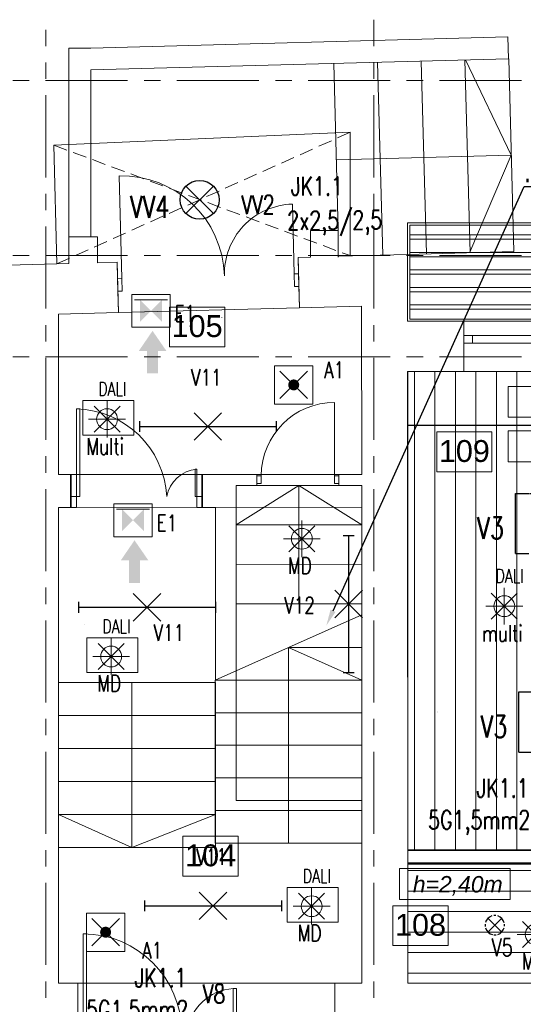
# Model space of a CAD drawing. Header units: millimetres. Extents: x 71658 to 298332, y -154437 to -30421.
# Tile 128 of 155: x 90892 to 95496, y -52785 to -43784. Entities that reach past the tile are written whole.
import ezdxf
from ezdxf import colors
from ezdxf.entities.mleader import LeaderData, LeaderLine
from ezdxf.enums import TextEntityAlignment as Align
from ezdxf.math import Vec2, Vec3

# ---------------------------------------------------------------- set-up
doc = ezdxf.new("R2010")
doc.units = ezdxf.units.MM
doc.header["$LTSCALE"] = 500
doc.header["$MEASUREMENT"] = 0
for name, pattern in [('Center', [48, 30, -6, 6, -6]), ('DASHED2', [0.375, 0.25, -0.125]), ('Solid Line', [0])]:
    doc.linetypes.add(name, pattern=pattern)
doc.layers.get('0').update_dxf_attribs({"color": 250, "lineweight": 5})
doc.layers.get('Defpoints').update_dxf_attribs({"lineweight": 9})
for name, color, linetype, lineweight in [('A-02-PEENJOON', 7, 'Continuous', 0), ('A-04-JÄMEJOON', 7, 'Continuous', 35), ('A-06-TELJED', 253, 'Center', 0), ('A-09-TEKST', 7, 'Continuous', 0), ('A-13-UKS', 250, 'Continuous', 5), ('A-_ROOMNAME_A', 251, 'Continuous', 9), ('Dim', 8, 'Continuous', 0), ('DR', 250, 'Continuous', 9), ('SA_Ripplagi', 45, 'Continuous', 9), ('SEINAD', 7, 'Continuous', 13), ('TREPP', 252, 'Continuous', 9), ('VAL_TING', 7, 'Continuous', 18), ('VAL_TXT', 5, 'Continuous', 15), ('WN', 7, 'Continuous', 0)]:
    doc.layers.add(name, color=color, linetype=linetype, lineweight=lineweight)
doc.styles.add('arial narrow', font='ARIALN.TTF', dxfattribs={"height": 180})
doc.styles.add('Arial_3', font='arial.ttf', dxfattribs={"height": 200})
doc.styles.add('ELEKTER', font='romans.shx', dxfattribs={"width": 0.75})
doc.styles.add('OmaText', font='tahoma.ttf')
doc.styles.add('romans', font='romans.shx')
doc.dimstyles.new('Dim', dxfattribs={"dimscale": 0.8, "dimtxt": 0.25, "dimasz": 0.2, "dimexe": 0.15, "dimexo": 0.05, "dimgap": 0, "dimtad": 0, "dimzin": 1, "dimtxsty": 'romans', "dimblk": 'NONE', "dimcen": 2.5, "dimse1": 1, "dimse2": 1, "dimsd1": 1, "dimsd2": 1, "dimclrt": 256, "dimadec": 0, "dimazin": 0, "dimtfac": 1, "dimtmove": 0, "dimatfit": 3, "dimldrblk": 'NONE', "dimfxl": 1, "dimarcsym": 0})

# ---------------------------------------------------------------- blocks, each defined once
blk = doc.blocks.new('*D16')
at = {"layer": 'Defpoints', "color": 0, "transparency": 16777216}
for p in [(94438.4, -47001), (94439.1, -52591), (94711.4, -52591)]:
    blk.add_point(p, dxfattribs=at)
at = {"layer": 'SEINAD', "transparency": 16777216, "insert": (94711.1, -50112.9), "char_height": 0.2, "attachment_point": 5, "rotation": 270.00698, "style": 'romans'}
blk.add_mtext('5590,00', dxfattribs=at)
blk = doc.blocks.new('_None')
blk = doc.blocks.new('*D20')
at = {"layer": 'Defpoints', "color": 0, "transparency": 16777216}
for p in [(94018.3, -46241.4), (91248.2, -46315.8), (94024.5, -46470.6)]:
    blk.add_point(p, dxfattribs=at)
at = {"layer": 'Dim', "transparency": 16777216, "insert": (92740.4, -46505.1), "char_height": 0.2, "attachment_point": 5, "rotation": 1.53963, "style": 'romans'}
blk.add_mtext('2771,13', dxfattribs=at)
blk = doc.blocks.new('*D21')
at = {"layer": 'Defpoints', "color": 0, "transparency": 16777216}
for p in [(94018.3, -46401.7), (93812.5, -47942.6), (94018.5, -47942.6)]:
    blk.add_point(p, dxfattribs=at)
at = {"layer": 'SEINAD', "transparency": 16777216, "insert": (93812.4, -46959.3), "char_height": 0.2, "attachment_point": 5, "rotation": 270.00636, "style": 'romans'}
blk.add_mtext('1540,87', dxfattribs=at)
blk = doc.blocks.new('*D22')
at = {"layer": 'Defpoints', "color": 0, "transparency": 16777216}
for p in [(91248.2, -48242.6), (91248.2, -52591), (91484.8, -52591)]:
    blk.add_point(p, dxfattribs=at)
at = {"layer": 'Dim', "transparency": 16777216, "insert": (91484.8, -49312.2), "char_height": 0.2, "attachment_point": 5, "rotation": 90, "style": 'romans'}
blk.add_mtext('4348,38', dxfattribs=at)
blk = doc.blocks.new('Double Window 22')
at = {"layer": 'WN', "color": 7, "linetype": 'Solid Line', "lineweight": 13}
for p, q in [((-1.05, 0.26), (1.05, 0.26)), ((-1.05, 0), (-1.05, 0.26)), ((1.05, 0), (1.05, 0.26)), ((-1.05, 0), (-0.97, 0)), ((-1.05, -0.07), (-1.05, 0)), ((-1.05, -0.07), (-1.05, 0)), ((-0.97, 0), (-0.97, -0.07)), ((-0.97, 0), (-0.04, 0)), ((-0.04, -0.07), (-0.04, 0)), ((-0.04, 0), (0, 0)), ((0, 0), (0.04, 0)), ((0.04, 0), (0.04, -0.07)), ((0.04, 0), (0.97, 0)), ((0.97, -0.07), (0.97, 0)), ((0.97, 0), (1.05, 0)), ((1.05, -0.07), (1.05, 0)), ((1.05, -0.07), (1.05, 0)), ((-0.97, -0.07), (-1.05, -0.07)), ((-1.05, -0.2), (-1.05, -0.07)), ((-0.04, -0.07), (-0.97, -0.07)), ((0, -0.07), (-0.04, -0.07)), ((0.04, -0.07), (0, -0.07)), ((0.97, -0.07), (0.04, -0.07)), ((1.05, -0.07), (0.97, -0.07)), ((1.05, -0.2), (1.05, -0.07)), ((-1.05, -0.2), (1.05, -0.2))]:
    blk.add_line(p, q, dxfattribs=at)
blk = doc.blocks.new('*D47')
at = {"layer": 'Defpoints', "color": 0, "transparency": 16777216}
for p in [(97096.9, -52244.8), (94326.8, -52319.2), (97103.1, -52474)]:
    blk.add_point(p, dxfattribs=at)
at = {"layer": 'Dim', "transparency": 16777216, "insert": (95819, -52508.5), "char_height": 0.2, "attachment_point": 5, "rotation": 1.53963, "style": 'romans'}
blk.add_mtext('2771,13', dxfattribs=at)
blk = doc.blocks.new('TELG')
at = {"layer": 'A-06-TELJED', "ltscale": 0.05}
for p, q in [((129079.2, -44341), (85658.8, -44341)), ((129079.2, -45941), (85658.8, -45941)), ((129079.2, -46866), (85658.8, -46866))]:
    blk.add_line(p, q, dxfattribs=at)
for points in [[(94130.1, -62025.6), (94130.1, -43784.2)], [(91130.1, -62025.6), (91130.1, -43876.7)]]:
    blk.add_lwpolyline(points, dxfattribs=at)
blk = doc.blocks.new('uks1200')
at = {"layer": 'A-13-UKS'}
for points in [[(132481.7, -53041), (132511.7, -53041), (132511.7, -52241), (132481.7, -52241)], [(133581.7, -53041), (133566.7, -53041), (133566.7, -52791), (133581.7, -52791)], [(132431.7, -53141), (132481.7, -53141), (132481.7, -53041), (132431.7, -53041)], [(133631.7, -53141), (133581.7, -53141), (133581.7, -53041), (133631.7, -53041)]]:
    blk.add_lwpolyline(points, close=True, dxfattribs=at)
for centre, radius, start, end in [((132463.3, -53085.3), 844.5, 3.00683, 88.75266), ((133613, -53101.7), 312.2, 95.75076, 168.7941)]:
    blk.add_arc(centre, radius, start, end, dxfattribs=at)
blk = doc.blocks.new('*U313')
for points in [[(-950, -50), (-1000, -50), (-1000, 50), (-950, 50)], [(0, -50), (-50, -50), (-50, 50), (0, 50)], [(-50, -50), (-80, -50), (-80, -950), (-50, -950)]]:
    blk.add_lwpolyline(points, close=True)
blk.add_arc((-50, -50), 900, 180, 270)
blk = doc.blocks.new('SU-17')
at = {"layer": 'A-13-UKS', "color": 250, "linetype": 'Continuous', "lineweight": 13}
for p, q in [((91435.7, 28366.1), (92435.7, 28366.1)), ((91475.7, 28366.1), (91475.7, 28296.1)), ((92435.7, 28296.1), (91435.7, 28296.1))]:
    blk.add_line(p, q, dxfattribs=at)
at = {"layer": 'A-13-UKS'}
for points in [[(92485.7, 28396.1), (92515.7, 28396.1), (92515.7, 28796.1), (92485.7, 28796.1)], [(92435.7, 28396.1), (92485.7, 28396.1), (92485.7, 28296.1), (92435.7, 28296.1)]]:
    blk.add_lwpolyline(points, close=True, dxfattribs=at)
blk.add_arc((92488.7, 28347.3), 449.6, 6.22715, 86.56065, dxfattribs=at)
at = {"layer": 'A-13-UKS', "xscale": -1, "rotation": 180.0016573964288}
blk.add_blockref('*U313', (93935.7, 28346.1), dxfattribs=at)
blk = doc.blocks.new('ET1736')
at = {"color": 104, "true_color": 0x029e21}
for p, q in [((50, 175), (350, 175)), ((50, 175), (50, -175)), ((99.5, 150.5), (99.5, -150.5)), ((350, -175), (350, 175)), ((50, -175), (350, -175))]:
    blk.add_line(p, q, dxfattribs=at)
blk.add_solid([(99.5, 100), (299.5, 100), (299.5, -100), (99.5, -100)], dxfattribs=at)
at = {"layer": 'Defpoints', "color": 104, "true_color": 0x029e21}
for p in [(200, 175), (50, 0), (350, 0), (200, -175)]:
    blk.add_point(p, dxfattribs=at)
at = {"style": 'ELEKTER'}
for tag, p in [('TÄHIS', (400, 370)), ('RAAM', (400, 370)), ('KÕRGUS', (-190, 230))]:
    blk.add_attdef(tag, text='', height=125, dxfattribs=at).set_placement(p, align=Align.MIDDLE)
blk = doc.blocks.new('ET1737')
at = {"color": 94}
for p, q in [((-175, 175), (175, 175)), ((-175, 175), (-175, -175)), ((-125.5, -125.5), (125.5, 125.5)), ((125.5, -125.5), (-125.5, 125.5)), ((175, -175), (175, 175)), ((-175, -175), (175, -175))]:
    blk.add_line(p, q, dxfattribs=at)
at = {"color": 94, "const_width": 50}
blk.add_lwpolyline([(-25, 0, 1), (25, 0, 1)], format="xyb", close=True, dxfattribs=at)
at = {"layer": 'Defpoints', "color": 94}
for p in [(0, 175), (-175, 0), (175, 0), (0, -175)]:
    blk.add_point(p, dxfattribs=at)
at = {"style": 'ELEKTER'}
for tag, p in [('TÄHIS', (225, 370)), ('RAAM', (225, 370)), ('KÕRGUS', (-415, 230))]:
    blk.add_attdef(tag, text='', height=125, dxfattribs=at).set_placement(p, align=Align.MIDDLE)
blk = doc.blocks.new('ET1635')
at = {"lineweight": 30}
for p, q in [((-125.5, -125.5), (125.5, 125.5)), ((125.5, -125.5), (-125.5, 125.5)), ((-625, 50), (-625, -50)), ((-625, 0), (625, 0)), ((625, 50), (625, -50))]:
    blk.add_line(p, q, dxfattribs=at)
at = {"layer": 'Defpoints', "lineweight": 30}
blk.add_point((0, 0), dxfattribs=at)
at = {"lineweight": 30, "style": 'ELEKTER'}
for tag, p in [('TÄHIS', (470, 210)), ('RAAM', (470, 210)), ('KÕRGUS', (-865, 150))]:
    blk.add_attdef(tag, text='', height=125, dxfattribs=at).set_placement(p, align=Align.MIDDLE)
blk = doc.blocks.new('ET1673')
at = {"lineweight": 30}
for p, q in [((-298.4, -278.9), (-298.4, 272)), ((-298.4, 272), (-175.1, 272)), ((-168.3, 272), (-147.9, 272)), ((-120.9, 272), (120.5, 272)), ((147.9, 272), (168.3, 272)), ((175.9, 272), (298.4, 272)), ((298.4, -278.9), (298.4, 272)), ((-128, -128), (128, 128)), ((128, -128), (-128, 128)), ((-298.4, -278.9), (-175.1, -278.9)), ((-151.5, -278.9), (-133.1, -278.9)), ((-107.7, -278.9), (106.2, -278.9)), ((133.1, -278.9), (151.5, -278.9)), ((177.1, -278.9), (298.4, -278.9))]:
    blk.add_line(p, q, dxfattribs=at)
at = {"layer": 'Defpoints', "lineweight": 30}
blk.add_point((0, 0), dxfattribs=at)
at = {"lineweight": 30, "style": 'ELEKTER'}
for tag, p in [('KÕRGUS', (-565, 446.2)), ('TÄHIS', (320, 506.2)), ('RAAM', (320, 506.2))]:
    blk.add_attdef(tag, text='', height=125, dxfattribs=at).set_placement(p, align=Align.MIDDLE)
blk = doc.blocks.new('ET1461')
for p, q in [((-166, -166), (166, 166)), ((166, -166), (-166, 166)), ((0, -235), (0, 235)), ((-235, 0), (235, 0))]:
    blk.add_line(p, q)
blk.add_circle((0, 0), 133)
at = {"layer": 'Defpoints'}
for p in [(0, 133), (-133, 0), (133, 0), (0, -133)]:
    blk.add_point(p, dxfattribs=at)
at = {"style": 'ELEKTER'}
for tag, p in [('TÄHIS', (140, 280)), ('KÕRGUS', (-330, 140)), ('RAAM', (140, 280))]:
    blk.add_attdef(tag, text='', height=125, dxfattribs=at).set_placement(p, align=Align.MIDDLE)
blk = doc.blocks.new('ET1531')
at = {"lineweight": 30}
for p, q in [((-126, -126), (126, 126)), ((126, -126), (-126, 126))]:
    blk.add_line(p, q, dxfattribs=at)
for start, end in [(174.4102, 186.7945), (108.6778, 164.7713), (83.2108, 96.3663), (15.0251, 71.5651), (354.5728, 5.9776), (196.1167, 255.6843), (264.933, 278.0449), (287.9456, 345.1647)]:
    blk.add_arc((0, 0), 178, start, end, dxfattribs=at)
at = {"layer": 'Defpoints', "lineweight": 30}
blk.add_point((-1, -1), dxfattribs=at)
at = {"lineweight": 30, "style": 'ELEKTER'}
for tag, p in [('TÄHIS', (194, 364)), ('RAAM', (194, 364)), ('KÕRGUS', (-411, 204))]:
    blk.add_attdef(tag, text='', height=125, dxfattribs=at).set_placement(p, align=Align.MIDDLE)
blk = doc.blocks.new('ET1863')
blk.add_lwpolyline([(-312.5, 0, 0, 0, -1), (0, 0, 0, 0, -1), (-312.5, 0, 0, 31.25, 0), (-445.3125, 0, 0, 0, 0), (-593.75, 0, 0, 0, 0)], format="xyseb")
at = {"style": 'ELEKTER'}
for tag, p in [('KILP', (-346.25, 45)), ('JUHT', (-346.25, -170))]:
    blk.add_attdef(tag, text='', height=125, dxfattribs=at).set_placement(p, align=Align.RIGHT)
blk.add_attdef('NIMI', text='', height=125, dxfattribs=at).set_placement((-156.25, 0), align=Align.MIDDLE)
blk = doc.blocks.new('ET1513')
at = {"lineweight": 30}
for p, q in [((-125.5, -125.5), (125.5, 125.5)), ((125.5, -125.5), (-125.5, 125.5))]:
    blk.add_line(p, q, dxfattribs=at)
blk.add_circle((0, 0), 177.5, dxfattribs=at)
at = {"layer": 'Defpoints', "lineweight": 30}
blk.add_point((-0.5, -0.5), dxfattribs=at)
at = {"lineweight": 30, "style": 'ELEKTER'}
for tag, p in [('TÄHIS', (194.5, 364.5)), ('RAAM', (194.5, 364.5)), ('KÕRGUS', (-410.5, 204.5))]:
    blk.add_attdef(tag, text='', height=125, dxfattribs=at).set_placement(p, align=Align.MIDDLE)
blk = doc.blocks.new('VALGUSTID')
at = {"layer": 'VAL_TING', "true_color": 0x029e21}
for points in [[(215607.3, -33722.3), (215479.8, -33537.8), (215353.8, -33722.3), (215429.3, -33722.3), (215429.3, -33926.8), (215530.3, -33926.8), (215530.3, -33722.3)], [(215442.5, -35636.8), (215315, -35452.3), (215189, -35636.8), (215264.5, -35636.8), (215264.5, -35841.3), (215365.5, -35841.3), (215365.5, -35636.8)]]:
    blk.add_hatch(color=104, dxfattribs=at).paths.add_polyline_path(points)
at = {"layer": 'VAL_TING'}
for points in [[(214841.8, -34490.4), (215307.8, -34490.4), (215307.8, -34174.4), (214841.8, -34174.4)], [(214878.8, -36659.6), (215344.8, -36659.6), (215344.8, -36343.6), (214878.8, -36343.6)], [(216711.6, -38942.4), (217177.6, -38942.4), (217177.6, -38626.4), (216711.6, -38626.4)]]:
    blk.add_lwpolyline(points, close=True, dxfattribs=at)
at = {"layer": 'VAL_TING', "lineweight": 30, "ltscale": 100}
ref = blk.add_blockref('ET1863', (216225, -32386.2), dxfattribs=dict(at, xscale=1.400000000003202, yscale=1.400000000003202, zscale=1.400000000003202, rotation=180.4845715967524))
ref.add_attrib('NIMI', 'VV2', dxfattribs={"layer": 'VAL_TXT', "height": 170, "rotation": 0.48457, "style": 'ELEKTER', "width": 0.75}).set_placement((216443.7, -32384.3), align=Align.MIDDLE)
ref.add_attrib('KILP', 'JK1.1', dxfattribs={"layer": 'VAL_TXT', "height": 170, "rotation": 0.48457, "style": 'ELEKTER', "width": 0.75}).set_placement((216743.8, -32132.2), align=Align.TOP_LEFT)
ref.add_attrib('JUHT', '2x2,5/2,5', dxfattribs={"layer": 'VAL_TXT', "height": 170, "rotation": 0.48457, "style": 'ELEKTER', "width": 0.75}).set_placement((216710.2, -32445.1), align=Align.TOP_LEFT)
ref = blk.add_blockref('ET1513', (215910.6, -32340.5), dxfattribs=at)
ref.add_attrib('TÄHIS', 'VV4', dxfattribs={"layer": 'VAL_TXT', "lineweight": 30, "height": 200, "style": 'ELEKTER', "width": 0.75}).set_placement((215454.1, -32404), align=Align.MIDDLE)
at = {"layer": 'VAL_TING'}
ref = blk.add_blockref('ET1736', (215465.3, -33154.9), dxfattribs=dict(at, rotation=270))
ref.add_attrib('TÄHIS', 'E1', dxfattribs={"layer": 'VAL_TXT', "height": 150, "style": 'ELEKTER', "width": 0.75}).set_placement((215776.1, -33380.2), align=Align.MIDDLE)
ref = blk.add_blockref('ET1737', (216770.6, -34031.9), dxfattribs=dict(at, rotation=270))
ref.add_attrib('TÄHIS', 'A1', dxfattribs={"layer": 'VAL_TXT', "height": 150, "style": 'ELEKTER', "width": 0.75}).set_placement((217140.6, -33894.9), align=Align.MIDDLE)
at = {"layer": 'VAL_TING', "lineweight": 30, "ltscale": 100}
ref = blk.add_blockref('ET1635', (215984.6, -34412.3), dxfattribs=at)
ref.add_attrib('TÄHIS', 'V11', dxfattribs={"layer": 'VAL_TXT', "lineweight": 30, "height": 150, "style": 'ELEKTER', "width": 0.75}).set_placement((215972.1, -33963.5), align=Align.MIDDLE)
at = {"layer": 'VAL_TING'}
ref = blk.add_blockref('ET1461', (215064.3, -34345.5), dxfattribs=dict(at, xscale=0.7167999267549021, yscale=0.7167999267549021, zscale=0.7168000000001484))
ref.add_attrib('TÄHIS', 'DALI', dxfattribs={"layer": 'VAL_TXT', "height": 125, "style": 'ELEKTER', "width": 0.75}).set_placement((215112.4, -34068.2), align=Align.MIDDLE)
ref.add_attrib('KÕRGUS', 'Multi', dxfattribs={"layer": 'VAL_TXT', "height": 150, "style": 'ELEKTER', "width": 0.75}).set_placement((215047.1, -34591.1), align=Align.MIDDLE)
at = {"layer": 'VAL_TING', "lineweight": 30, "ltscale": 100}
ref = blk.add_blockref('ET1673', (219095.2, -35295.2, 2400), dxfattribs=at)
ref.add_attrib('TÄHIS', 'V3', dxfattribs={"layer": 'VAL_TXT', "lineweight": 30, "height": 200, "style": 'ELEKTER', "width": 0.75}).set_placement((218570.9, -35339.8, 4900), align=Align.MIDDLE)
at = {"layer": 'VAL_TING'}
ref = blk.add_blockref('ET1736', (215300.6, -35069.3), dxfattribs=dict(at, rotation=270))
ref.add_attrib('TÄHIS', 'E1', dxfattribs={"layer": 'VAL_TXT', "height": 150, "style": 'ELEKTER', "width": 0.75}).set_placement((215611.3, -35294.7), align=Align.MIDDLE)
ref = blk.add_blockref('ET1461', (216844.8, -35438.4, 2400), dxfattribs=dict(at, xscale=0.7167999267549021, yscale=0.7167999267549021, zscale=0.7168000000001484))
ref.add_attrib('KÕRGUS', 'MD', dxfattribs={"layer": 'VAL_TXT', "height": 150, "style": 'ELEKTER', "width": 0.75}).set_placement((216827.6, -35684, 2400), align=Align.MIDDLE)
at = {"layer": 'VAL_TING', "lineweight": 30, "ltscale": 100}
ref = blk.add_blockref('ET1635', (217272.9, -36034.5), dxfattribs=dict(at, rotation=90))
ref.add_attrib('TÄHIS', 'V12', dxfattribs={"layer": 'VAL_TXT', "lineweight": 30, "height": 150, "style": 'ELEKTER', "width": 0.75}).set_placement((216824.2, -36047), align=Align.MIDDLE)
at = {"layer": 'VAL_TING'}
ref = blk.add_blockref('ET1461', (218695.5, -36054.5, 2400), dxfattribs=dict(at, xscale=0.7167999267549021, yscale=0.7167999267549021, zscale=0.7168000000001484))
ref.add_attrib('TÄHIS', 'DALI', dxfattribs={"layer": 'VAL_TXT', "height": 125, "style": 'ELEKTER', "width": 0.75}).set_placement((218743.7, -35777.3, 2400), align=Align.MIDDLE)
ref.add_attrib('KÕRGUS', 'multi', dxfattribs={"layer": 'VAL_TXT', "height": 150, "style": 'ELEKTER', "width": 0.75}).set_placement((218678.3, -36300.2, 2400), align=Align.MIDDLE)
at = {"layer": 'VAL_TING', "lineweight": 30, "ltscale": 100}
ref = blk.add_blockref('ET1635', (215429.1, -36064.7), dxfattribs=at)
ref.add_attrib('TÄHIS', 'V11', dxfattribs={"layer": 'VAL_TXT', "lineweight": 30, "height": 150, "style": 'ELEKTER', "width": 0.75}).set_placement((215630.3, -36297.7), align=Align.MIDDLE)
at = {"layer": 'VAL_TING'}
ref = blk.add_blockref('ET1461', (215101.3, -36514.7), dxfattribs=dict(at, xscale=0.7167999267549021, yscale=0.7167999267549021, zscale=0.7168000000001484))
ref.add_attrib('TÄHIS', 'DALI', dxfattribs={"layer": 'VAL_TXT', "height": 125, "style": 'ELEKTER', "width": 0.75}).set_placement((215149.5, -36237.5), align=Align.MIDDLE)
ref.add_attrib('KÕRGUS', 'MD', dxfattribs={"layer": 'VAL_TXT', "height": 150, "style": 'ELEKTER', "width": 0.75}).set_placement((215084.1, -36760.4), align=Align.MIDDLE)
at = {"layer": 'VAL_TING', "lineweight": 30, "ltscale": 100}
ref = blk.add_blockref('ET1673', (219125.8, -37110.8, 2400), dxfattribs=at)
ref.add_attrib('TÄHIS', 'V3', dxfattribs={"layer": 'VAL_TXT', "lineweight": 30, "height": 200, "style": 'ELEKTER', "width": 0.75}).set_placement((218601.5, -37155.4, 4900), align=Align.MIDDLE)
ref = blk.add_blockref('ET1863', (219374.7, -37861.5, 5450), dxfattribs=dict(at, xscale=1.320000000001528, yscale=1.320000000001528, zscale=1.320000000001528))
ref.add_attrib('NIMI', 'V9', dxfattribs={"layer": 'VAL_TXT', "height": 170, "style": 'ELEKTER', "width": 0.75}).set_placement((219168.4, -37861.5, 5450), align=Align.MIDDLE)
ref.add_attrib('KILP', 'JK1.1', dxfattribs={"layer": 'VAL_TXT', "height": 170, "style": 'ELEKTER', "width": 0.75}).set_placement((218917.6, -37802.1, 5450), align=Align.RIGHT)
ref.add_attrib('JUHT', '5G1,5mm2', dxfattribs={"layer": 'VAL_TXT', "height": 170, "style": 'ELEKTER', "width": 0.75}).set_placement((218933.2, -38092.5, 5450), align=Align.RIGHT)
ref = blk.add_blockref('ET1635', (216032.9, -38793.7), dxfattribs=at)
ref.add_attrib('TÄHIS', 'V11', dxfattribs={"layer": 'VAL_TXT', "lineweight": 30, "height": 150, "style": 'ELEKTER', "width": 0.75}).set_placement((216020.4, -38344.9), align=Align.MIDDLE)
at = {"layer": 'VAL_TING'}
ref = blk.add_blockref('ET1461', (216934.1, -38797.5), dxfattribs=dict(at, xscale=0.7167999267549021, yscale=0.7167999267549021, zscale=0.7168000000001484))
ref.add_attrib('TÄHIS', 'DALI', dxfattribs={"layer": 'VAL_TXT', "height": 125, "style": 'ELEKTER', "width": 0.75}).set_placement((216982.3, -38520.2), align=Align.MIDDLE)
ref.add_attrib('KÕRGUS', 'MD', dxfattribs={"layer": 'VAL_TXT', "height": 150, "style": 'ELEKTER', "width": 0.75}).set_placement((216916.9, -39043.1), align=Align.MIDDLE)
ref = blk.add_blockref('ET1737', (215050.9, -39034.8), dxfattribs=dict(at, rotation=270))
ref.add_attrib('TÄHIS', 'A1', dxfattribs={"layer": 'VAL_TXT', "height": 150, "style": 'ELEKTER', "width": 0.75}).set_placement((215476.6, -39201.5), align=Align.MIDDLE)
at = {"layer": 'VAL_TING', "lineweight": 30, "ltscale": 100}
ref = blk.add_blockref('ET1531', (218608.8, -38971.1), dxfattribs=dict(at, xscale=0.5, yscale=0.5, zscale=0.5))
ref.add_attrib('TÄHIS', 'V5', dxfattribs={"layer": 'VAL_TXT', "lineweight": 30, "height": 160, "style": 'ELEKTER', "width": 0.75}).set_placement((218677.3, -39172.6), align=Align.MIDDLE)
at = {"layer": 'VAL_TING'}
ref = blk.add_blockref('ET1461', (218982.3, -39054.9), dxfattribs=dict(at, xscale=0.7167999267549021, yscale=0.7167999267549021, zscale=0.7168000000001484))
ref.add_attrib('KÕRGUS', 'MD', dxfattribs={"layer": 'VAL_TXT', "height": 150, "style": 'ELEKTER', "width": 0.75}).set_placement((218965.2, -39300.6), align=Align.MIDDLE)
at = {"layer": 'VAL_TING', "lineweight": 30, "ltscale": 100}
ref = blk.add_blockref('ET1863', (216248.2, -39597.4, 3050), dxfattribs=dict(at, xscale=1.320000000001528, yscale=1.320000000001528, zscale=1.320000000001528))
ref.add_attrib('NIMI', 'V8', dxfattribs={"layer": 'VAL_TXT', "height": 170, "style": 'ELEKTER', "width": 0.75}).set_placement((216041.9, -39597.4, 3050), align=Align.MIDDLE)
ref.add_attrib('KILP', 'JK1.1', dxfattribs={"layer": 'VAL_TXT', "height": 170, "style": 'ELEKTER', "width": 0.75}).set_placement((215791.1, -39538, 3050), align=Align.RIGHT)
ref.add_attrib('JUHT', '5G1,5mm2', dxfattribs={"layer": 'VAL_TXT', "height": 170, "style": 'ELEKTER', "width": 0.75}).set_placement((215806.7, -39828.4, 3050), align=Align.RIGHT)

msp = doc.modelspace()

# ---------------------------------------------------------------- block references
at = {"layer": 'A-06-TELJED'}
msp.add_blockref('TELG', (0, 0), dxfattribs=at)

# ---------------------------------------------------------------- next in the draw order: hatches: boundary and pattern name
at = {"layer": 'SA_Ripplagi'}
h = msp.add_hatch(dxfattribs=at)
h.set_pattern_fill('ANSI31', color=256, scale=1500, angle=45, style=0)
h.paths.add_polyline_path([(99074.457, -48700.997), (100866.16, -48700.997), (100866.16, -50973.935), (99074.457, -50973.935)])
h.paths.add_polyline_path([(97166.982, -48700.997), (98958.457, -48700.997), (98958.457, -50974.477), (97166.982, -50974.477)])
h.paths.add_polyline_path([(97050.982, -47000.997), (94438.377, -47000.997), (94438.377, -51374.997), (97050.982, -51374.997)])
edge = h.paths.add_edge_path()
edge.add_line((100981.932, -47000.997), (103708.991, -47000.997))
edge.add_line((103708.991, -47000.997), (103708.991, -48566.997))
edge.add_line((103708.991, -48566.997), (104328.99, -48566.997))
edge.add_line((104328.99, -48566.997), (104329.675, -50972.949))
edge.add_line((104329.675, -50972.949), (100982.16, -50973.259))
edge.add_line((100982.16, -50973.259), (100981.855, -47000.997))
h.paths.add_polyline_path([(97167.797, -48584.983), (97167.74, -47000.997), (97167.059, -47000.997), (97167.116, -48584.983)])
h.paths.add_polyline_path([(94439.058, -52590.997), (94439.058, -51490.997), (94438.377, -51490.997), (94438.377, -52590.997)])
h = msp.add_hatch(dxfattribs=at)
h.set_pattern_fill('ANSI31', color=256, scale=1500, angle=135, style=0)
h.set_pattern_definition([(180, (20458.33, 0), (-1e-14, -187.5), [])])
h.paths.add_polyline_path([(97218.821, -47000.997), (100811.448, -47000.997), (100822.621, -48585.001), (97211.828, -48584.997)])
h.paths.add_polyline_path([(94439.058, -51490.997), (95998.894, -51490.997), (95998.894, -52590.997), (94439.058, -52590.997)])

# ---------------------------------------------------------------- next in the draw order: linework, layer by layer
at = {"layer": 'A-02-PEENJOON'}
for p, q in [((91542.735, -44043.562), (95355.976, -43941.069)), ((95355.976, -43941.069), (95361.35, -44140.997)), ((91342.735, -45770.401), (91342.735, -44043.874)), ((91342.735, -44043.874), (91542.735, -44043.874)), ((91542.735, -44043.562), (91542.735, -44043.874)), ((95361.35, -44140.997), (91542.735, -44243.634)), ((93763.322, -44183.949), (93804.36, -45710.789)), ((94163.177, -44173.201), (94210.569, -45936.406)), ((94563.033, -44162.454), (94610.424, -45925.659)), ((94962.888, -44151.707), (95010.28, -45914.912)), ((95362.744, -44140.959), (95410.136, -45904.164)), ((91542.735, -44243.634), (91542.735, -45770.401)), ((95410.136, -45904.164), (94438.326, -45930.285))]:
    msp.add_line(p, q, dxfattribs=at)
at = {"layer": 'A-02-PEENJOON', "linetype": 'Solid Line', "lineweight": 13}
for p, q in [((93912.456, -44813.542), (91205.777, -44932.664)), ((93912.456, -45944.419), (93912.456, -44813.542)), ((91205.777, -44932.664), (91230.556, -46016.504))]:
    msp.add_line(p, q, dxfattribs=at)
at = {"layer": 'A-02-PEENJOON'}
for points in [[(121079.802, -44140.997), (120179.802, -44140.997), (120179.802, -45641.204), (94438.326, -45641.204), (94438.326, -46540.997), (121079.802, -46540.997), (121079.802, -44340.997)], [(94968.164, -44151.565), (95386.44, -45022.562), (95008.763, -45910.373)], [(95386.44, -45022.562), (93787.017, -45065.551)], [(94458.326, -45751.1), (104345.642, -45751.1)], [(94458.326, -46431.1), (94458.326, -45751.1)], [(104345.642, -45791.1), (94458.326, -45791.1)], [(94458.326, -45911.1), (104345.642, -45911.1)], [(104345.642, -45951.1), (94458.326, -45951.1)], [(94458.326, -46071.1), (104345.642, -46071.1)], [(104345.642, -46111.1), (94458.326, -46111.1)], [(94458.326, -46231.1), (104345.642, -46231.1)], [(104345.642, -46271.1), (94458.326, -46271.1)], [(94458.326, -46391.1), (104345.642, -46391.1)], [(104345.642, -46431.1), (94458.326, -46431.1)]]:
    msp.add_lwpolyline(points, dxfattribs=at)
msp.add_lwpolyline([(121059.802, -44160.997), (120199.802, -44160.997), (120199.802, -45661.204), (94458.326, -45661.204), (94458.326, -46520.997), (121059.802, -46520.997)], close=True, dxfattribs=at)
at = {"layer": 'A-02-PEENJOON', "color": 251, "linetype": 'DASHED2', "lineweight": 15, "true_color": 0x636466}
for points in [[(93912.456, -44813.542), (91230.556, -46016.504)], [(91205.777, -44932.664), (93912.456, -45940.997)]]:
    msp.add_lwpolyline(points, dxfattribs=at)
at = {"layer": 'A-04-JÄMEJOON'}
for p, q in [((96201.857, -51374.998), (94439.058, -51374.997)), ((95988.894, -51500.997), (94439.058, -51500.997))]:
    msp.add_line(p, q, dxfattribs=at)
for points in [[(91360.958, -47942.614), (91360.958, -48242.619)], [(92560.958, -47942.649), (92560.958, -48242.654)]]:
    msp.add_lwpolyline(points, dxfattribs=at)
at = {"layer": 'A-_ROOMNAME_A', "flags": 128}
for points in [[(92260.958, -46410.969), (92260.958, -46774.313), (92766.177, -46774.313), (92766.177, -46410.969)], [(94704.118, -47552.853), (94704.118, -47916.197), (95209.337, -47916.197), (95209.337, -47552.853)], [(92384.487, -51248.987), (92384.487, -51612.33), (92889.706, -51612.33), (92889.706, -51248.987)], [(94303.29, -51883.696), (94303.29, -52247.039), (94808.509, -52247.039), (94808.509, -51883.696)]]:
    msp.add_lwpolyline(points, close=True, dxfattribs=at)
at = {"layer": 'DR', "color": 250, "linetype": 'Solid Line', "lineweight": 13}
for p, q in [((91825.988, -46150.554), (91800.785, -45212.892)), ((93401.756, -46108.2), (93384.605, -45470.094)), ((93437.711, -45957.179), (93441.741, -46107.125)), ((91781.972, -46001.683), (91786.002, -46151.628)), ((91786.002, -46151.628), (91825.988, -46150.554)), ((91789.092, -46266.587), (91786.002, -46151.628)), ((91786.002, -46151.628), (91789.092, -46266.587)), ((91786.002, -46151.628), (91789.092, -46266.587)), ((91825.988, -46150.554), (91829.078, -46265.512)), ((93401.756, -46108.2), (93441.741, -46107.125)), ((93404.846, -46223.159), (93401.756, -46108.2)), ((93441.741, -46107.125), (93444.831, -46222.084)), ((93441.741, -46107.125), (93444.831, -46222.084)), ((93441.741, -46107.125), (93444.831, -46222.084)), ((93444.831, -46222.084), (93404.846, -46223.159)), ((93444.831, -46222.084), (93450.071, -46417.013)), ((91829.078, -46265.512), (91789.092, -46266.587)), ((91789.092, -46266.587), (91794.332, -46461.517)), ((93770.64, -47952.614), (93770.64, -47282.614)), ((93060.639, -47942.614), (93060.639, -47952.614)), ((93100.64, -47952.614), (93060.639, -47952.614)), ((93060.639, -47952.614), (93060.639, -48022.614)), ((93060.639, -47952.614), (93060.639, -48022.614)), ((93060.639, -47952.614), (93060.639, -48022.614)), ((93100.64, -48022.614), (93100.64, -47952.614)), ((93810.64, -47952.614), (93770.64, -47952.614)), ((93770.64, -47952.614), (93770.64, -48022.614)), ((93810.64, -47942.614), (93810.64, -47952.614)), ((93810.64, -48022.614), (93810.64, -47952.614)), ((93810.64, -47952.614), (93810.64, -48022.614)), ((93810.64, -47952.614), (93810.64, -48022.614)), ((93060.639, -48022.614), (93100.64, -48022.614)), ((93060.639, -48022.614), (93060.639, -48042.614)), ((93770.64, -48022.614), (93810.64, -48022.614)), ((93810.64, -48022.614), (93810.64, -48042.614))]:
    msp.add_line(p, q, dxfattribs=at)
for centre, radius, start, end in [((91825.988, -46150.554), 938, 1.5396334, 91.5396334), ((93401.756, -46108.2), 638.337, 91.5396334, 181.5396334), ((93770.64, -47952.614), 670, 90, 180)]:
    msp.add_arc(centre, radius, start, end, dxfattribs=at)
at = {"layer": 'SA_Ripplagi', "lineweight": 30}
msp.add_line((94438.26, -47490.527), (97051.906, -47490.527), dxfattribs=at)
at = {"layer": 'SA_Ripplagi', "linetype": 'Continuous', "lineweight": 18}
msp.add_line((94438.26, -47490.527), (97051.906, -47490.527), dxfattribs=at)
at = {"layer": 'SA_Ripplagi'}
msp.add_line((94438.997, -52590.997), (94438.997, -51500.997), dxfattribs=at)
at = {"layer": 'SA_Ripplagi', "color": 18, "true_color": 0x000000}
for points in [[(91248.185, -46476.196), (91248.185, -47942.614), (94018.482, -47942.307), (94018.311, -46401.74), (93450.071, -46417.013), (91794.332, -46461.517), (91248.185, -46476.196)], [(91248.185, -48242.614), (91248.185, -52590.997), (94018.997, -52590.997), (94018.562, -48241.647), (91248.185, -48242.614)]]:
    msp.add_lwpolyline(points, dxfattribs=at)
for points in [[(97051.663, -47000.997), (94439.058, -47000.997), (94439.058, -51374.997), (97051.663, -51374.997)], [(95358.58, -47136.276), (96368.881, -47136.276), (96368.881, -47418.188), (95358.58, -47418.188)], [(95358.58, -47543.588), (96368.881, -47543.588), (96368.881, -47825.5), (95358.58, -47825.5)], [(94018.493, -48042.614), (92871.982, -48042.614), (92871.982, -50923.264), (94018.493, -50923.264)], [(94365.42, -51544.682), (95375.722, -51544.682), (95375.722, -51826.594), (94365.42, -51826.594)], [(94439.058, -51490.997), (95998.894, -51490.997), (95998.894, -52590.997), (94439.058, -52590.997)]]:
    msp.add_lwpolyline(points, close=True, dxfattribs=at)
at = {"layer": 'SEINAD'}
for p, q in [((93437.711, -45957.179), (93450.071, -46417.013)), ((91781.972, -46001.683), (91794.332, -46461.517)), ((94951.663, -46540.997), (94951.663, -47000.997)), ((93060.639, -47942.614), (93060.639, -48042.614)), ((93810.64, -47942.614), (93810.64, -48042.614)), ((91423.251, -52590.997), (91423.251, -53140.997)), ((93772.568, -52590.997), (93772.568, -53140.997))]:
    msp.add_line(p, q, dxfattribs=at)
for points in [[(93550.79, -45710.789), (93550.79, -45954.14)], [(93804.36, -45956.277), (93804.36, -45710.789), (93550.79, -45710.789)], [(93550.79, -45954.14), (93437.711, -45957.179)], [(94438.259, -45930.287), (93810.79, -45947.152)], [(94438.326, -46540.997), (94438.259, -45930.287)], [(93450.071, -46417.013), (94018.311, -46401.74)], [(94018.311, -46401.74), (94018.482, -47942.614)], [(94951.663, -46540.997), (94438.326, -46540.997)], [(94438.377, -47000.997), (94951.663, -47000.997)], [(94438.997, -52590.997), (94438.377, -47000.997)], [(94018.493, -48042.614), (94018.997, -52590.997)], [(97133.71, -52590.997), (94439.058, -52590.997)]]:
    msp.add_lwpolyline(points, dxfattribs=at)
at = {"layer": 'SEINAD', "flags": 128}
for points in [[(91342.735, -45770.401), (91342.735, -46013.488)], [(91602.735, -46006.5), (91602.735, -45770.401), (91342.735, -45770.401)], [(90788.185, -46028.394), (91342.735, -46013.489)], [(91781.972, -46001.683), (91602.735, -46006.5)], [(91248.185, -46476.196), (91794.332, -46461.517)], [(91248.185, -47942.614), (91248.185, -46476.196)], [(91360.958, -47942.614), (91248.185, -47942.614)], [(93060.639, -47942.614), (92560.958, -47942.614)], [(94018.482, -47942.614), (93810.64, -47942.614)], [(92871.982, -48042.614), (93060.639, -48042.614)], [(92871.982, -49735.379), (92871.982, -48042.614)], [(93810.64, -48042.614), (94018.493, -48042.614)], [(91248.185, -52590.997), (91248.185, -48242.614)], [(91248.185, -48242.614), (91360.958, -48242.614)], [(92560.958, -48242.614), (92681.982, -48242.614)], [(92681.982, -48242.614), (92681.982, -49819.861)], [(91423.251, -52590.997), (91248.185, -52590.997)]]:
    msp.add_lwpolyline(points, dxfattribs=at)
at = {"layer": 'TREPP', "linetype": 'Solid Line', "lineweight": 13}
for p, q in [((93444.993, -48042.814), (92871.731, -48403.097)), ((93810.64, -48042.614), (93060.639, -48042.614)), ((93445.37, -49123.063), (93444.993, -48042.814)), ((94018.619, -48402.697), (93444.993, -48042.814)), ((94018.87, -49122.863), (94018.493, -48042.614)), ((94018.619, -48402.697), (92871.731, -48403.097)), ((92871.856, -48763.18), (94018.744, -48762.78)), ((92871.982, -49123.264), (94018.87, -49122.863)), ((93444.87, -49123.564), (93444.87, -49122.564)), ((93445.87, -49123.563), (93445.87, -49122.563)), ((92678.87, -49821.244), (94018.87, -49225.426)), ((94018.87, -51310.791), (94018.87, -49225.426)), ((93348.87, -49523.335), (94018.87, -49523.335)), ((93348.87, -51310.791), (93348.87, -49523.335)), ((94018.87, -49821.244), (93348.87, -49523.335)), ((92681.982, -49842.804), (91248.185, -49842.804)), ((91248.185, -49842.804), (91248.185, -51351.776)), ((91917.685, -49842.304), (91917.685, -49843.304)), ((91918.185, -49842.804), (91918.185, -51351.776)), ((91918.685, -49842.304), (91918.685, -49843.304)), ((92678.87, -49821.244), (92678.87, -51310.791)), ((94018.87, -49821.244), (92678.87, -49821.244)), ((92681.982, -51351.776), (92681.982, -49842.804)), ((94018.87, -50119.154), (92678.87, -50119.154)), ((91248.185, -50144.598), (92681.982, -50144.598)), ((91248.185, -50446.392), (92681.982, -50446.392)), ((94018.87, -50417.063), (92678.87, -50417.063)), ((92681.982, -50748.187), (91248.185, -50748.187)), ((92678.87, -50714.972), (94018.87, -50714.972)), ((94018.87, -51012.881), (92678.87, -51012.881)), ((92681.982, -51049.981), (91248.185, -51049.981)), ((91248.185, -51049.981), (91918.185, -51351.776)), ((91918.185, -51351.776), (92681.982, -51049.981)), ((91248.185, -51351.776), (92681.982, -51351.776)), ((92678.87, -51310.791), (94018.87, -51310.791)), ((93348.37, -51311.291), (93348.37, -51310.291)), ((93349.37, -51311.291), (93349.37, -51310.291))]:
    msp.add_line(p, q, dxfattribs=at)

# ---------------------------------------------------------------- next in the draw order: block references
at = {"layer": 'A-13-UKS'}
msp.add_blockref('uks1200', (-41070.681, 4898.353), dxfattribs=at)
at = {"layer": 'A-13-UKS', "xscale": -1}
msp.add_blockref('SU-17', (185358.95, -81437.134), dxfattribs=at)
at = {"layer": 'VAL_TING'}
msp.add_blockref('VALGUSTID', (-123373.264, -13090.897), dxfattribs=at)
at = {"layer": 'WN', "color": 6, "linetype": 'Solid Line', "lineweight": 13, "xscale": -1000, "yscale": 1000, "zscale": 1000, "rotation": 180}
msp.add_blockref('Double Window 22', (96001.663, -46740.997), dxfattribs=at)

# ---------------------------------------------------------------- next in the draw order: texts
at = {"layer": 'A-_ROOMNAME_A', "char_height": 200, "width": 558.26269, "attachment_point": 1, "line_spacing_factor": 0.941778, "style": 'Arial_3'}
for s, insert in [('10{\\fArial|b0|i0|c186|p34;5}', (92280.958, -46485.249)), ('10{\\fArial|b0|i0|c186|p34;9}', (94724.118, -47627.133)), ('10{\\fArial|b0|i0|c186|p34;4}', (92404.487, -51323.267)), ('10{\\fArial|b0|i0|c186|p34;8}', (94323.29, -51957.976))]:
    msp.add_mtext(s, dxfattribs=dict(at, insert=insert))
at = {"layer": 'SA_Ripplagi', "color": 18, "true_color": 0x000000, "insert": (94486.335, -51612.507), "char_height": 150, "width": 3299.12335, "attachment_point": 1, "style": 'OmaText'}
msp.add_mtext('{\\f@Arial Unicode MS|b0|i1|c186|p34;h=2,40m}', dxfattribs=at)

# ---------------------------------------------------------------- next in the draw order: dimensions: what is measured, and where the dimension line sits
at = {"layer": 'Dim'}
for base, p1, p2, angle, picture, middle in [((94024.471, -46470.565), (91248.185, -46315.847), (94018.311, -46241.391), 1.5396334, '*D20', (92740.421, -46505.077)), ((91484.808, -52590.997), (91248.185, -48242.614), (91248.185, -52590.997), 270, '*D22', (91484.808, -49312.185)), ((97103.096, -52473.966), (94326.811, -52319.248), (97096.936, -52244.792), 1.5396334, '*D47', (95819.046, -52508.479))]:
    dim = msp.add_linear_dim(base=base, p1=p1, p2=p2, angle=angle, dimstyle='Dim', dxfattribs=at)
    dim.commit()
    dim.dimension.update_dxf_attribs({"geometry": picture, "text_midpoint": middle, "dimtype": 161})
at = {"layer": 'SEINAD'}
for base, p1, p2, angle, picture, middle in [((93812.491, -47942.637), (94018.311, -46401.74), (94018.482, -47942.614), 270.006355, '*D21', (93812.382, -46959.283)), ((94711.372, -52590.964), (94438.377, -47000.997), (94439.058, -52590.997), 270.0069803, '*D16', (94711.07, -50112.924))]:
    dim = msp.add_linear_dim(base=base, p1=p1, p2=p2, angle=angle, dimstyle='Dim', dxfattribs=at)
    dim.commit()
    dim.dimension.update_dxf_attribs({"geometry": picture, "text_midpoint": middle, "dimtype": 161})

# ---------------------------------------------------------------- next in the draw order: leaders
at = {"layer": 'A-09-TEKST', "color": 7}
ml = msp.add_multileader_mtext('Standard', dxfattribs=at)
ml.set_content('{\\fArial Narrow|b0|i0|c186|p34;.}', color=7, style='arial narrow')
ml.set_leader_properties()
ml.build(insert=Vec2(0, 0))
ml.multileader.update_dxf_attribs({"text_left_attachment_type": 5, "text_right_attachment_type": 6, "dogleg_length": 0.5, "arrow_head_size": 150})
ctx = ml.context
ctx.base_point, ctx.char_height, ctx.arrow_head_size, ctx.landing_gap_size, ctx.plane_origin = Vec3(95503.644, -45309.994), 200, 150, 0.09, Vec3(95940.911, -48595.859)
ctx.left_attachment, ctx.right_attachment = 5, 6
notes = []
notes.append((ctx, [(0, (1, 1, 0), (95503.144, -45309.994), (1, 0), 0.5, [(2, [(93694.802, -49324.618)], 0, [])])]))
ctx.mtext.insert, ctx.mtext.defined_height, ctx.mtext.flow_direction = Vec3(95503.734, -45069.994), 9.741, 5
for ctx, leaders in notes:
    for number, flags, end, landing, length, lines in leaders:
        leader = LeaderData()
        leader.index, (leader.has_last_leader_line, leader.has_dogleg_vector, leader.attachment_direction) = number, flags
        leader.last_leader_point, leader.dogleg_vector, leader.dogleg_length = Vec3(end), Vec3(landing), length
        for number, points, colour, breaks in lines:
            line = LeaderLine()
            line.index, line.vertices, line.color, line.breaks = number, Vec3.list(points), colors.encode_raw_color(colour), breaks
            leader.lines.append(line)
        ctx.leaders.append(leader)

doc.saveas('drawing.dxf')
